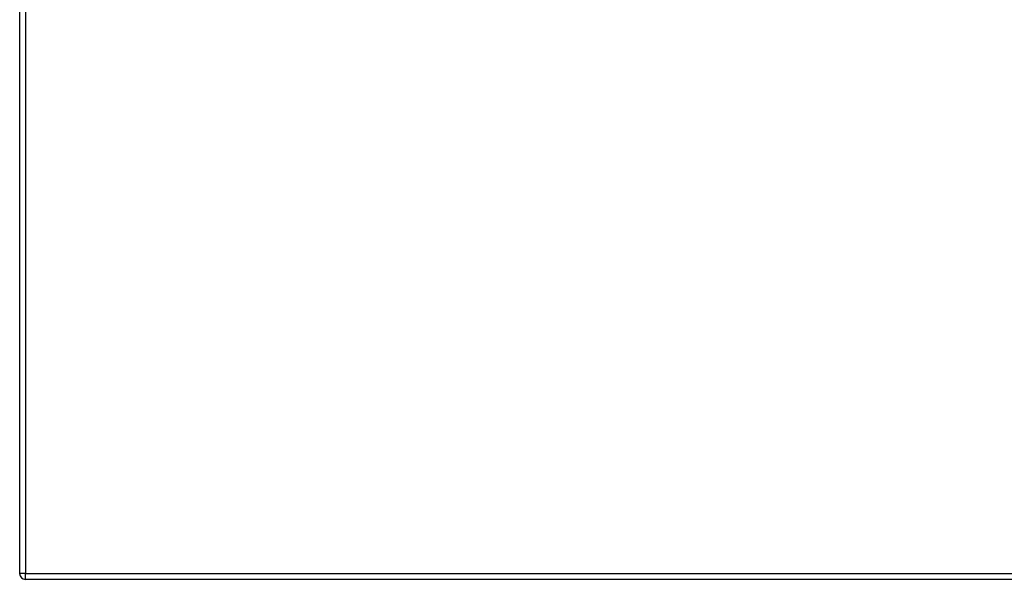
# Model space of a CAD drawing. Header units: inches. Extents: x 19 to 626, y 56 to 294.
# Tile 256 of 256: x 268 to 285, y 161 to 171. Entities that reach past the tile are written whole.
import ezdxf

# ---------------------------------------------------------------- set-up
doc = ezdxf.new("R2010")
doc.units = ezdxf.units.IN
doc.header["$MEASUREMENT"] = 0
doc.layers.add('Visible Edges(ANSI)', color=7, linetype='Continuous', lineweight=25)
doc.layers.add('Visible Tangent Edges(ANSI)', color=7, linetype='Continuous', lineweight=25)

msp = doc.modelspace()

# ---------------------------------------------------------------- linework, layer by layer
at = {"layer": 'Visible Edges(ANSI)'}
for p, q in [((268.192, 197.889), (268.192, 161.169)), ((333.896, 161.07), (268.291, 161.07))]:
    msp.add_line(p, q, dxfattribs=at)
msp.add_arc((268.291, 161.169), 0.099, 180, 270, dxfattribs=at)
at = {"layer": 'Visible Tangent Edges(ANSI)'}
for p, q in [((268.291, 197.889), (268.291, 161.169)), ((268.291, 161.169), (268.192, 161.169)), ((268.291, 161.07), (268.291, 161.169)), ((268.291, 161.169), (333.896, 161.169))]:
    msp.add_line(p, q, dxfattribs=at)

doc.saveas('drawing.dxf')
